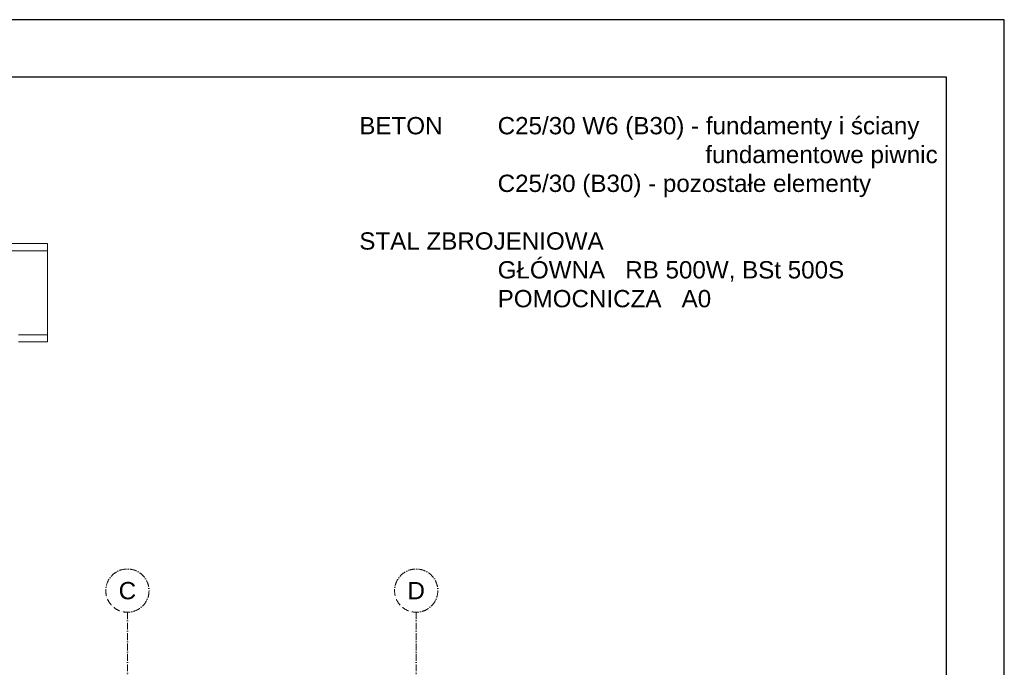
# Model space of a CAD drawing. Header units: inches. Extents: x 201967 to 338763, y -32705 to 30884.
# Tile 24 of 236: x 321421 to 323128, y -18073 to -16949. Entities that reach past the tile are written whole.
import ezdxf
from ezdxf.enums import TextEntityAlignment as Align

# ---------------------------------------------------------------- set-up
doc = ezdxf.new("R2010")
doc.units = ezdxf.units.IN
doc.header["$MEASUREMENT"] = 0
doc.linetypes.add('ACAD_ISO10W100', pattern=[18, 12, -3, 0, -3])
doc.layers.add('00_kreskowanie', color=1, linetype='Continuous', lineweight=5, true_color=0xff0000)
for name, color, linetype, lineweight in [('11 OSIE ściany', 2, 'ACAD_ISO10W100', 5), ('30 WIDOK 1 005', 5, 'Continuous', 5), ('50 OPIS 1', 130, 'Continuous', 9)]:
    doc.layers.add(name, color=color, linetype=linetype, lineweight=lineweight)
doc.styles.add('arialcce', font='arial.ttf')

# ---------------------------------------------------------------- blocks, each defined once
blk = doc.blocks.new('1 przekrój B Jagielońska')
at = {"layer": '00_kreskowanie', "color": 3}
for p, q in [((-138.6, 799.87), (-2109, 799.87)), ((-138.6, 786.87), (-2109, 786.87)), ((-138.6, 641), (-138.6, 799.87)), ((-188.6, 641), (-138.6, 641)), ((-138.6, 629), (-138.6, 641)), ((-188.6, 629), (-138.6, 629))]:
    blk.add_line(p, q, dxfattribs=at)
at = {"layer": '11 OSIE ściany'}
for p, q in [((0, 160), (0, -1155)), ((500.79, 160), (500.79, -1155))]:
    blk.add_line(p, q, dxfattribs=at)
for centre in [(0, 197.5), (500.79, 197.5)]:
    blk.add_circle(centre, 37.5, dxfattribs=at)
at = {"layer": '11 OSIE ściany', "style": 'arialcce'}
for s, p in [('C', (0, 197.5)), ('D', (500.79, 197.5))]:
    blk.add_text(s, height=30, dxfattribs=at).set_placement(p, align=Align.MIDDLE_CENTER)

msp = doc.modelspace()

# ---------------------------------------------------------------- linework, layer by layer
at = {"layer": 'Defpoints'}
for points in [[(318927.98, -16949.26), (318927.98, -19919.26), (323127.98, -19919.26), (323127.98, -16949.26)], [(319027.98, -17049.26), (319027.98, -19819.26), (323027.98, -19819.26), (323027.98, -17049.26)]]:
    msp.add_lwpolyline(points, close=True, dxfattribs=at)

# ---------------------------------------------------------------- block references
at = {"layer": '30 WIDOK 1 005'}
msp.add_blockref('1 przekrój B Jagielońska', (321607.3, -18137.23), dxfattribs=at)

# ---------------------------------------------------------------- texts
at = {"layer": '50 OPIS 1', "insert": (322009.43, -17118.11), "char_height": 30, "width": 1400.6823, "attachment_point": 1, "style": 'arialcce'}
msp.add_mtext('BETON   ^IC25/30 W6 (B30) - fundamenty i ściany \\P^I^I^I^I^Ifundamentowe piwnic\\P^I^IC25/30 (B30) - pozostałe elementy\\P^I\\PSTAL ZBROJENIOWA\\P^I^IGŁÓWNA   RB 500W, BSt 500S\\P^I^IPOMOCNICZA   A0', dxfattribs=at)

doc.saveas('drawing.dxf')
